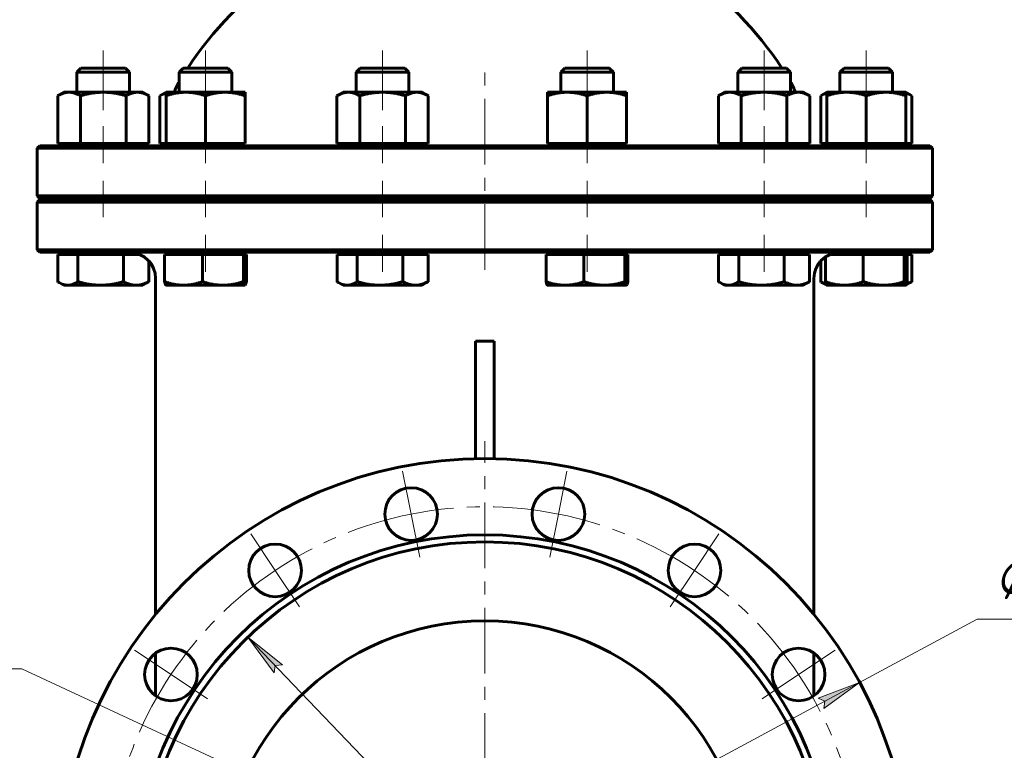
# Model space of a CAD drawing. Header units: millimetres. Extents: x 0 to 624, y -10 to 420.
# Tile 13 of 15: x 358 to 470, y 190 to 273. Entities that reach past the tile are written whole.
import ezdxf

# ---------------------------------------------------------------- set-up
doc = ezdxf.new("R2010")
doc.units = ezdxf.units.MM
for name, pattern in [('K5LT_AXLED', [12, 7.5, -1.5, 1.5, -1.5]), ('K5LT_BASIC', [0]), ('K5LT_THIN', [0])]:
    doc.linetypes.add(name, pattern=pattern)
doc.layers.add('Системный слой', color=7, linetype='Continuous')
doc.layers.add('Системный слой (1)', color=7, linetype='Continuous', true_color=0x6c6c6c)
doc.styles.add('KDIMTEXTSTYLE', font='txt', dxfattribs={"width": 0.96, "oblique": 15, "height": 5})
doc.styles.add('KTEXTSTYLE', font='txt', dxfattribs={"width": 0.96, "height": 5})
doc.dimstyles.new('KDIMSTYLE (0.20)', dxfattribs={"dimtxt": 5, "dimasz": 1, "dimexe": 2, "dimexo": 0, "dimgap": 1, "dimtad": 1, "dimlfac": 5, "dimtxsty": 'KDIMTEXTSTYLE', "dimsah": 1, "dimcen": 0, "dimdle": 1, "dimadec": 0, "dimazin": 0, "dimtfac": 0.667, "dimtmove": 0, "dimatfit": 3, "dimfxl": 1, "dimtvp": 1, "dimtolj": 1, "dimtzin": 0, "dimarcsym": 0})

# ---------------------------------------------------------------- blocks, each defined once
blk = doc.blocks.new('U53')
at = {"layer": 'Системный слой (1)', "color": 143, "linetype": 'K5LT_BASIC', "lineweight": 60, "true_color": 0x33acca}
for start, end in [(102.8396, 146.6923), (33.3077, 77.1604)]:
    blk.add_arc((410.52, 245.32), 40.5, start, end, dxfattribs=at)
blk = doc.blocks.new('U56')
at = {"layer": 'Системный слой (1)', "color": 143, "linetype": 'K5LT_BASIC', "lineweight": 60, "true_color": 0x33acca}
for p, q in [((373.75, 264.53), (373.5, 264.4)), ((373.98, 264.63), (373.75, 264.53)), ((374.2, 264.71), (373.98, 264.63))]:
    blk.add_line(p, q, dxfattribs=at)
blk = doc.blocks.new('U57')
at = {"layer": 'Системный слой (1)', "color": 143, "linetype": 'K5LT_BASIC', "lineweight": 60, "true_color": 0x33acca}
for p, q in [((361.87, 243.22), (361.93, 243.18)), ((361.93, 243.18), (361.98, 243.14)), ((361.98, 243.14), (362.04, 243.11)), ((362.04, 243.11), (362.38, 242.94)), ((362.38, 242.94), (362.7, 242.85)), ((362.7, 242.85), (363.02, 242.81))]:
    blk.add_line(p, q, dxfattribs=at)
blk = doc.blocks.new('U58')
at = {"layer": 'Системный слой (1)', "color": 143, "linetype": 'K5LT_BASIC', "lineweight": 60, "true_color": 0x33acca}
for p, q in [((393.69, 243.22), (393.75, 243.18)), ((393.75, 243.18), (393.8, 243.14)), ((393.8, 243.14), (393.86, 243.11)), ((393.86, 243.11), (394.2, 242.94)), ((394.2, 242.94), (394.52, 242.85)), ((394.52, 242.85), (394.84, 242.81))]:
    blk.add_line(p, q, dxfattribs=at)
blk = doc.blocks.new('U60')
at = {"layer": 'Системный слой (1)', "color": 143, "linetype": 'K5LT_BASIC', "lineweight": 60, "true_color": 0x33acca}
for p, q in [((373.02, 205.32), (373.02, 237.78)), ((373.02, 196.01), (373.02, 200.89))]:
    blk.add_line(p, q, dxfattribs=at)
blk = doc.blocks.new('U66')
at = {"layer": 'Системный слой (1)', "color": 143, "linetype": 'K5LT_BASIC', "lineweight": 60, "true_color": 0x33acca}
for p, q in [((370.02, 246.56), (370.03, 246.56)), ((370.03, 246.56), (370.03, 246.56)), ((370.03, 246.56), (370.04, 246.56)), ((370.04, 246.56), (370.05, 246.56)), ((370.05, 246.56), (370.07, 246.56)), ((370.07, 246.56), (370.11, 246.56)), ((370.11, 246.56), (370.19, 246.56)), ((370.19, 246.56), (370.31, 246.55)), ((370.31, 246.55), (370.39, 246.54))]:
    blk.add_line(p, q, dxfattribs=at)
blk = doc.blocks.new('U67')
at = {"layer": 'Системный слой (1)', "color": 143, "linetype": 'K5LT_BASIC', "lineweight": 60, "true_color": 0x33acca}
for p, q in [((448.02, 237.78), (448.02, 205.32)), ((448.02, 200.89), (448.02, 196.01))]:
    blk.add_line(p, q, dxfattribs=at)
blk = doc.blocks.new('U69')
at = {"layer": 'Системный слой (1)', "color": 143, "linetype": 'K5LT_BASIC', "lineweight": 60, "true_color": 0x33acca}
for p, q in [((437.16, 243.22), (437.21, 243.18)), ((437.21, 243.18), (437.27, 243.14)), ((437.27, 243.14), (437.33, 243.11)), ((437.33, 243.11), (437.66, 242.94)), ((437.66, 242.94), (437.99, 242.85)), ((437.99, 242.85), (438.3, 242.81))]:
    blk.add_line(p, q, dxfattribs=at)
blk = doc.blocks.new('U70')
at = {"layer": 'Системный слой (1)', "color": 143, "linetype": 'K5LT_BASIC', "lineweight": 60, "true_color": 0x33acca}
for p, q in [((458.58, 242.96), (458.77, 243.03)), ((458.77, 243.03), (458.97, 243.12)), ((458.97, 243.12), (459.17, 243.22))]:
    blk.add_line(p, q, dxfattribs=at)
blk = doc.blocks.new('U71')
at = {"layer": 'Системный слой (1)', "color": 143, "linetype": 'K5LT_BASIC', "lineweight": 60, "true_color": 0x33acca}
for p, q in [((458.71, 264.63), (458.49, 264.71)), ((458.94, 264.53), (458.71, 264.63)), ((459.18, 264.4), (458.94, 264.53))]:
    blk.add_line(p, q, dxfattribs=at)
blk = doc.blocks.new('U72')
at = {"layer": 'Системный слой (1)', "color": 143, "linetype": 'K5LT_BASIC', "lineweight": 60, "true_color": 0x33acca}
for p, q in [((448.8, 243.22), (448.86, 243.18)), ((448.86, 243.18), (448.92, 243.14)), ((448.92, 243.14), (448.97, 243.11)), ((448.97, 243.11), (449.12, 243.03)), ((449.12, 243.03), (449.27, 242.96)), ((449.27, 242.96), (449.42, 242.91))]:
    blk.add_line(p, q, dxfattribs=at)
blk = doc.blocks.new('U74')
at = {"layer": 'Системный слой (1)', "color": 143, "linetype": 'K5LT_BASIC', "lineweight": 60, "true_color": 0x33acca}
for p, q in [((440.93, 267.56), (439.8, 267.56)), ((444.88, 267.56), (440.93, 267.56))]:
    blk.add_line(p, q, dxfattribs=at)
blk = doc.blocks.new('U76')
at = {"layer": 'Системный слой (1)', "color": 143, "linetype": 'K5LT_BASIC', "lineweight": 60, "true_color": 0x33acca}
for p, q in [((453.82, 267.56), (451.45, 267.56)), ((456.53, 267.56), (453.82, 267.56))]:
    blk.add_line(p, q, dxfattribs=at)
blk = doc.blocks.new('U77')
at = {"layer": 'Системный слой (1)', "color": 143, "linetype": 'K5LT_BASIC', "lineweight": 60, "true_color": 0x33acca}
for p, q in [((458.48, 242.81), (458.49, 242.82)), ((458.48, 242.81), (458.48, 242.81)), ((458.49, 242.82), (458.5, 242.82)), ((458.5, 242.82), (458.55, 242.88)), ((458.55, 242.88), (458.6, 243.01)), ((458.6, 243.01), (458.65, 243.22))]:
    blk.add_line(p, q, dxfattribs=at)
blk = doc.blocks.new('U78')
at = {"layer": 'Системный слой (1)', "color": 143, "linetype": 'K5LT_BASIC', "lineweight": 60, "true_color": 0x33acca}
for p, q in [((383.19, 242.81), (383.2, 242.81)), ((383.2, 242.81), (383.2, 242.82)), ((383.2, 242.82), (383.21, 242.82)), ((383.21, 242.82), (383.26, 242.88)), ((383.26, 242.88), (383.31, 243.01)), ((383.31, 243.01), (383.36, 243.22))]:
    blk.add_line(p, q, dxfattribs=at)
blk = doc.blocks.new('U79')
at = {"layer": 'Системный слой (1)', "color": 143, "linetype": 'K5LT_BASIC', "lineweight": 60, "true_color": 0x33acca}
for p, q in [((449.03, 264.53), (448.79, 264.4)), ((449.26, 264.63), (449.03, 264.53)), ((449.49, 264.71), (449.26, 264.63))]:
    blk.add_line(p, q, dxfattribs=at)
blk = doc.blocks.new('U80')
at = {"layer": 'Системный слой (1)', "color": 143, "linetype": 'K5LT_BASIC', "lineweight": 60, "true_color": 0x33acca}
for p, q in [((426.66, 242.81), (426.67, 242.82)), ((426.66, 242.81), (426.66, 242.81)), ((426.67, 242.82), (426.68, 242.82)), ((426.68, 242.82), (426.73, 242.88)), ((426.73, 242.88), (426.78, 243.01)), ((426.78, 243.01), (426.83, 243.22))]:
    blk.add_line(p, q, dxfattribs=at)
blk = doc.blocks.new('U81')
at = {"layer": 'Системный слой (1)', "color": 143, "linetype": 'K5LT_BASIC', "lineweight": 60, "true_color": 0x33acca}
for p, q in [((419.89, 267.56), (419.63, 267.56)), ((424.71, 267.56), (419.89, 267.56))]:
    blk.add_line(p, q, dxfattribs=at)
blk = doc.blocks.new('U84')
at = {"layer": 'Системный слой (1)', "color": 30, "linetype": 'K5LT_AXLED', "lineweight": 18, "true_color": 0xff8000}
for q in [(410.52, 225.06), (360.02, 174.56), (461.02, 174.56), (410.52, 124.06)]:
    blk.add_line((410.52, 174.56), q, dxfattribs=at)
blk = doc.blocks.new('D5')
at = {"layer": 'Системный слой (1)'}
for points in [[(449.14, 194.59), (453.23, 197.54), (448.52, 195.75), (449.27, 195.41)], [(367.81, 151.59), (372.52, 153.38), (371.77, 153.72), (371.9, 154.54)]]:
    blk.add_hatch(color=7, dxfattribs=at).paths.add_polyline_path(points)
at = {"layer": 'Системный слой (1)', "color": 7, "linetype": 'K5LT_THIN', "lineweight": 18, "true_color": 0xffffff}
for p, q in [((453.23, 197.54), (466.62, 204.74)), ((466.62, 204.74), (484.74, 204.74)), ((367.81, 151.59), (453.23, 197.54)), ((448.52, 195.75), (453.23, 197.54)), ((453.23, 197.54), (449.14, 194.59)), ((449.27, 195.41), (448.52, 195.75)), ((449.14, 194.59), (449.27, 195.41)), ((367.81, 151.59), (371.9, 154.54)), ((371.9, 154.54), (371.77, 153.72)), ((371.77, 153.72), (372.52, 153.38)), ((372.52, 153.38), (367.81, 151.59))]:
    blk.add_line(p, q, dxfattribs=at)
blk.add_wipeout([(468.62, 205.74), (468.62, 213.12), (482.18, 213.12), (482.18, 205.74)]).dxf.layer = 'Системный слой (1)'
at = {"layer": 'Системный слой (1)', "color": 7, "char_height": 5, "attachment_point": 1, "style": 'KTEXTSTYLE'}
for s, insert in [('\\fArial|b0|c204|p34;\\H5.0;\\W1.000;\\Q15;\\fGOST Type AU|b0|i0|c204|p34;\\Q15;\\W0.960;⌀', (468.62, 212.33)), ('\\fArial|b0|c204|p34;\\H5.0;\\W1.000;\\Q15;\\fGOST Type AU|b0|i0|c204|p34;\\Q15;\\W0.960;485', (471.93, 212.33))]:
    blk.add_mtext(s, dxfattribs=dict(at, insert=insert))
blk = doc.blocks.new('KDIMARROW_01')
at = {"layer": 'Системный слой'}
blk.add_hatch(color=0, dxfattribs=at).paths.add_polyline_path([(-5, -0.66), (0, 0), (-5, 0.66), (-4.5, 0)])
at = {"layer": 'Системный слой', "color": 0, "linetype": 'K5LT_THIN', "lineweight": 18}
for p, q in [((-4.5, 0), (-5, 0.66)), ((-5, 0.66), (0, 0)), ((0, 0), (-5, -0.66)), ((-5, -0.66), (-4.5, 0))]:
    blk.add_line(p, q, dxfattribs=at)
at = {"layer": 'Системный слой (1)', "color": 0, "linetype": 'K5LT_THIN', "lineweight": 18}
blk.add_line((190.42, 174.56), (190.22, 174.56), dxfattribs=at)
blk = doc.blocks.new('D6')
at = {"layer": 'Системный слой (1)'}
for points in [[(387.46, 199.56), (383.53, 202.71), (386.51, 198.65), (386.64, 199.47)], [(437.51, 146.41), (434.53, 150.48), (434.4, 149.66), (433.58, 149.57)]]:
    blk.add_hatch(color=7, dxfattribs=at).paths.add_polyline_path(points)
at = {"layer": 'Системный слой (1)', "color": 7, "linetype": 'K5LT_THIN', "lineweight": 18, "true_color": 0xffffff}
for p, q in [((383.53, 202.71), (387.46, 199.56)), ((386.51, 198.65), (383.53, 202.71)), ((383.53, 202.71), (437.51, 146.41)), ((386.64, 199.47), (386.51, 198.65)), ((387.46, 199.56), (386.64, 199.47)), ((434.4, 149.66), (434.53, 150.48)), ((434.53, 150.48), (437.51, 146.41)), ((433.58, 149.57), (434.4, 149.66)), ((437.51, 146.41), (433.58, 149.57)), ((437.51, 146.41), (455.64, 127.51)), ((455.64, 127.51), (474.02, 127.51))]:
    blk.add_line(p, q, dxfattribs=at)
blk.add_wipeout([(457.64, 128.51), (457.64, 135.89), (471.45, 135.89), (471.45, 128.51)]).dxf.layer = 'Системный слой (1)'
at = {"layer": 'Системный слой (1)', "color": 7, "char_height": 5, "attachment_point": 1, "style": 'KTEXTSTYLE'}
for s, insert in [('\\fArial|b0|c204|p34;\\H5.0;\\W1.000;\\Q15;\\fGOST Type AU|b0|i0|c204|p34;\\Q15;\\W0.960;⌀', (457.64, 135.1)), ('\\fArial|b0|c204|p34;\\H5.0;\\W1.000;\\Q15;\\fGOST Type AU|b0|i0|c204|p34;\\Q15;\\W0.960;390', (460.94, 135.1))]:
    blk.add_mtext(s, dxfattribs=dict(at, insert=insert))
blk = doc.blocks.new('D7')
at = {"layer": 'Системный слой (1)'}
for points in [[(388.13, 185.7), (383.32, 187.22), (387.57, 184.51), (387.4, 185.32)], [(437.72, 161.91), (433.47, 164.62), (433.64, 163.81), (432.91, 163.42)]]:
    blk.add_hatch(color=7, dxfattribs=at).paths.add_polyline_path(points)
at = {"layer": 'Системный слой (1)', "color": 7, "linetype": 'K5LT_THIN', "lineweight": 18, "true_color": 0xffffff}
for p, q in [((357.79, 199.09), (336.36, 199.09)), ((383.32, 187.22), (357.79, 199.09)), ((383.32, 187.22), (388.13, 185.7)), ((387.57, 184.51), (383.32, 187.22)), ((437.72, 161.91), (383.32, 187.22)), ((388.13, 185.7), (387.4, 185.32)), ((387.4, 185.32), (387.57, 184.51)), ((432.91, 163.42), (433.64, 163.81)), ((433.64, 163.81), (433.47, 164.62)), ((433.47, 164.62), (437.72, 161.91)), ((437.72, 161.91), (432.91, 163.42))]:
    blk.add_line(p, q, dxfattribs=at)
blk.add_wipeout([(338.36, 200.09), (338.36, 207.47), (355.09, 207.47), (355.09, 200.09)]).dxf.layer = 'Системный слой (1)'
at = {"layer": 'Системный слой (1)', "color": 7, "insert": (338.36, 206.68), "char_height": 5, "attachment_point": 1, "style": 'KTEXTSTYLE'}
blk.add_mtext('\\fArial|b0|c204|p34;\\H5.0;\\W1.000;\\Q15;\\fGOST Type AU|b0|i0|c204|p34;\\Q15;\\W0.960;DN300', dxfattribs=at)
blk = doc.blocks.new('U86')
at = {"layer": 'Системный слой (1)', "color": 30, "linetype": 'K5LT_AXLED', "lineweight": 18, "true_color": 0xff8000}
for p, q in [((402.13, 216.74), (401.16, 221.64)), ((418.91, 216.74), (419.88, 221.64)), ((403.11, 211.83), (402.13, 216.74)), ((417.93, 211.83), (418.91, 216.74)), ((386.63, 210.32), (383.85, 214.47)), ((434.41, 210.32), (437.19, 214.47)), ((389.41, 206.16), (386.63, 210.32)), ((431.63, 206.16), (434.41, 210.32)), ((374.77, 198.45), (370.61, 201.23)), ((446.27, 198.45), (450.43, 201.23)), ((378.92, 195.68), (374.77, 198.45)), ((442.12, 195.68), (446.27, 198.45)), ((368.35, 182.95), (363.44, 183.93)), ((373.25, 181.98), (368.35, 182.95)), ((447.79, 181.98), (452.69, 182.95)), ((452.69, 182.95), (457.6, 183.93)), ((373.25, 167.15), (368.35, 166.18)), ((447.79, 167.15), (452.69, 166.18)), ((368.35, 166.18), (363.44, 165.2)), ((452.69, 166.18), (457.6, 165.2)), ((378.92, 153.45), (374.77, 150.67)), ((442.12, 153.45), (446.27, 150.67)), ((374.77, 150.67), (370.61, 147.9)), ((446.27, 150.67), (450.43, 147.9)), ((389.41, 142.97), (386.63, 138.81)), ((431.63, 142.97), (434.41, 138.81)), ((386.63, 138.81), (383.85, 134.65)), ((434.41, 138.81), (437.19, 134.65)), ((403.11, 137.29), (402.13, 132.39)), ((417.93, 137.29), (418.91, 132.39)), ((402.13, 132.39), (401.16, 127.49)), ((418.91, 132.39), (419.88, 127.49))]:
    blk.add_line(p, q, dxfattribs=at)
for start, end in [(101.25, 123.75), (78.75, 101.25), (56.25, 78.75), (123.75, 146.25), (33.75, 56.25), (146.25, 168.75), (11.25, 33.75), (168.75, 191.25), (348.75, 11.25), (191.25, 213.75), (326.25, 348.75), (213.75, 236.25), (303.75, 326.25), (236.25, 258.75), (281.25, 303.75), (258.75, 281.25)]:
    blk.add_arc((410.52, 174.56), 43, start, end, dxfattribs=at)
blk = doc.blocks.new('D9')
at = {"layer": 'Системный слой (1)'}
for points in [[(373.92, 186.52), (374.6, 186.99), (369.65, 187.92), (374.19, 185.74)], [(451.39, 161.21), (446.85, 163.39), (447.12, 162.61), (446.44, 162.14)]]:
    blk.add_hatch(color=7, dxfattribs=at).paths.add_polyline_path(points)
at = {"layer": 'Системный слой (1)', "color": 7, "linetype": 'K5LT_THIN', "lineweight": 18, "true_color": 0xffffff}
for p, q in [((369.65, 187.92), (374.6, 186.99)), ((374.19, 185.74), (369.65, 187.92)), ((369.65, 187.92), (451.39, 161.21)), ((374.6, 186.99), (373.92, 186.52)), ((373.92, 186.52), (374.19, 185.74)), ((447.12, 162.61), (446.85, 163.39)), ((446.85, 163.39), (451.39, 161.21)), ((446.44, 162.14), (447.12, 162.61)), ((451.39, 161.21), (446.44, 162.14)), ((451.39, 161.21), (468.62, 155.58)), ((468.62, 155.58), (486.87, 155.58))]:
    blk.add_line(p, q, dxfattribs=at)
blk.add_wipeout([(470.62, 156.58), (470.62, 163.97), (484.3, 163.97), (484.3, 156.58)]).dxf.layer = 'Системный слой (1)'
at = {"layer": 'Системный слой (1)', "color": 7, "char_height": 5, "attachment_point": 1, "style": 'KTEXTSTYLE'}
for s, insert in [('\\fArial|b0|c204|p34;\\H5.0;\\W1.000;\\Q15;\\fGOST Type AU|b0|i0|c204|p34;\\Q15;\\W0.960;⌀', (470.62, 163.17)), ('\\fArial|b0|c204|p34;\\H5.0;\\W1.000;\\Q15;\\fGOST Type AU|b0|i0|c204|p34;\\Q15;\\W0.960;430', (473.93, 163.17))]:
    blk.add_mtext(s, dxfattribs=dict(at, insert=insert))

msp = doc.modelspace()

# ---------------------------------------------------------------- linework, layer by layer
at = {"layer": 'Системный слой (1)', "color": 30, "linetype": 'K5LT_AXLED', "lineweight": 18, "true_color": 0xff8000}
for p, q in [((367.0536, 269.5641), (367.0536, 262.76)), ((378.7005, 269.5641), (378.7005, 262.76)), ((398.8734, 269.5641), (398.8734, 262.76)), ((422.1672, 269.5641), (422.1672, 262.76)), ((442.3401, 269.5641), (442.3401, 262.76)), ((453.987, 269.5641), (453.987, 262.76)), ((410.5203, 244.5641), (410.5203, 268.1848)), ((367.0536, 260.9541), (367.0536, 256.7141)), ((378.7005, 260.9541), (378.7005, 256.7141)), ((398.8734, 260.9541), (398.8734, 256.7141)), ((422.1672, 260.9541), (422.1672, 256.7141)), ((442.3401, 260.9541), (442.3401, 256.7141)), ((453.987, 260.9541), (453.987, 256.7141)), ((367.0536, 254.7141), (367.0536, 250.5641)), ((378.7005, 254.7141), (378.7005, 250.5641)), ((398.8734, 254.7141), (398.8734, 250.5641)), ((422.1672, 254.7141), (422.1672, 250.5641)), ((442.3401, 254.7141), (442.3401, 250.5641)), ((453.987, 254.7141), (453.987, 250.5641)), ((378.7005, 248.5641), (378.7005, 244.3241)), ((398.8734, 248.5641), (398.8734, 244.3241)), ((422.1672, 248.5641), (422.1672, 244.3241)), ((442.3401, 248.5641), (442.3401, 244.3241))]:
    msp.add_line(p, q, dxfattribs=at)
at = {"layer": 'Системный слой (1)', "color": 143, "linetype": 'K5LT_BASIC', "lineweight": 60, "true_color": 0x33acca}
for p, q in [((364.5137, 267.5641), (364.0536, 267.104)), ((364.0536, 264.8041), (364.0536, 267.104)), ((364.0536, 267.104), (368.3777, 267.104)), ((369.5936, 267.5641), (364.5137, 267.5641)), ((368.3777, 267.104), (370.0536, 267.104)), ((369.5936, 267.5641), (370.0536, 267.104)), ((370.0536, 264.8041), (370.0536, 267.104)), ((376.1606, 267.5641), (375.7005, 267.104)), ((375.7005, 264.8041), (375.7005, 267.104)), ((375.7005, 267.104), (381.1932, 267.104)), ((381.2404, 267.5641), (376.1606, 267.5641)), ((381.1932, 267.104), (381.7005, 267.104)), ((381.2404, 267.5641), (381.7005, 267.104)), ((381.7005, 264.8041), (381.7005, 267.104)), ((396.3335, 267.5641), (395.8734, 267.104)), ((395.8734, 264.8041), (395.8734, 267.104)), ((395.8734, 267.104), (401.8668, 267.104)), ((401.4134, 267.5641), (396.3335, 267.5641)), ((401.4134, 267.5641), (401.8734, 267.104)), ((401.8668, 267.104), (401.8734, 267.104)), ((401.8734, 264.8041), (401.8734, 267.104)), ((419.6273, 267.5641), (419.1672, 267.104)), ((419.1672, 267.104), (419.4752, 267.104)), ((419.1672, 264.8041), (419.1672, 267.104)), ((419.4752, 267.104), (425.1672, 267.104)), ((424.7071, 267.5641), (425.1672, 267.104)), ((425.1672, 264.8041), (425.1672, 267.104)), ((439.8002, 267.5641), (439.3401, 267.104)), ((439.3401, 267.104), (440.6708, 267.104)), ((439.3401, 264.8041), (439.3401, 267.104)), ((440.6708, 267.104), (445.3401, 267.104)), ((444.88, 267.5641), (445.3401, 267.104)), ((445.3401, 264.8041), (445.3401, 267.104)), ((451.4471, 267.5641), (450.987, 267.104)), ((450.987, 267.104), (453.7877, 267.104)), ((450.987, 264.8041), (450.987, 267.104)), ((453.7877, 267.104), (456.987, 267.104)), ((456.5269, 267.5641), (456.987, 267.104)), ((456.987, 264.8041), (456.987, 267.104)), ((362.5536, 264.8041), (361.8575, 264.4022)), ((362.5536, 264.8041), (363.1565, 264.8041)), ((363.1565, 264.8041), (367.0536, 264.8041)), ((367.0536, 264.8041), (370.9508, 264.8041)), ((370.9508, 264.8041), (371.5536, 264.8041)), ((371.5536, 264.8041), (372.2498, 264.4022)), ((374.2005, 264.8041), (373.5043, 264.4022)), ((374.2005, 264.8041), (376.4505, 264.8041)), ((374.2005, 264.4022), (374.2005, 264.8041)), ((376.4505, 264.8041), (380.9505, 264.8041)), ((380.9505, 264.8041), (383.2005, 264.8041)), ((383.2005, 264.8041), (383.2005, 264.4022)), ((394.3734, 264.8041), (393.6773, 264.4022)), ((394.3734, 264.8041), (394.9763, 264.8041)), ((394.9763, 264.8041), (398.8734, 264.8041)), ((398.8734, 264.8041), (402.7706, 264.8041)), ((402.7706, 264.8041), (403.3734, 264.8041)), ((403.3734, 264.8041), (404.0696, 264.4022)), ((417.6672, 264.4022), (417.6672, 264.8041)), ((417.6672, 264.8041), (419.9172, 264.8041)), ((419.9172, 264.8041), (424.4172, 264.8041)), ((424.4172, 264.8041), (426.6672, 264.8041)), ((426.6672, 264.8041), (426.6672, 264.4022)), ((437.8401, 264.8041), (437.144, 264.4022)), ((437.8401, 264.8041), (438.443, 264.8041)), ((438.443, 264.8041), (442.3401, 264.8041)), ((442.3401, 264.8041), (446.2372, 264.8041)), ((446.2372, 264.8041), (446.8401, 264.8041)), ((446.8401, 264.8041), (447.5363, 264.4022)), ((449.487, 264.8041), (448.7908, 264.4022)), ((449.487, 264.8041), (451.737, 264.8041)), ((449.487, 264.4022), (449.487, 264.8041)), ((451.737, 264.8041), (456.237, 264.8041)), ((456.237, 264.8041), (458.487, 264.8041)), ((458.487, 264.8041), (459.1831, 264.4022)), ((458.487, 264.8041), (458.487, 264.4022)), ((361.8575, 258.9541), (361.8575, 264.4022)), ((364.4556, 258.9541), (364.4556, 264.4022)), ((369.6517, 258.9541), (369.6517, 264.4022)), ((372.2498, 258.9541), (372.2498, 264.4022)), ((373.5043, 258.9541), (373.5043, 264.4022)), ((374.2005, 258.9541), (374.2005, 264.4022)), ((378.7005, 258.9541), (378.7005, 264.4022)), ((383.2005, 258.9541), (383.2005, 264.4022)), ((393.6773, 258.9541), (393.6773, 264.4022)), ((396.2754, 258.9541), (396.2754, 264.4022)), ((401.4715, 258.9541), (401.4715, 264.4022)), ((404.0696, 258.9541), (404.0696, 264.4022)), ((417.6672, 258.9541), (417.6672, 264.4022)), ((422.1672, 258.9541), (422.1672, 264.4022)), ((426.6672, 258.9541), (426.6672, 264.4022)), ((437.144, 258.9541), (437.144, 264.4022)), ((439.742, 258.9541), (439.742, 264.4022)), ((444.9382, 258.9541), (444.9382, 264.4022)), ((447.5363, 258.9541), (447.5363, 264.4022)), ((448.7908, 258.9541), (448.7908, 264.4022)), ((449.487, 258.9541), (449.487, 264.4022)), ((453.987, 258.9541), (453.987, 264.4022)), ((458.487, 258.9541), (458.487, 264.4022)), ((459.1831, 258.9541), (459.1831, 264.4022)), ((359.8203, 258.7141), (359.5203, 258.4141)), ((359.5203, 253.0141), (359.5203, 258.4141)), ((359.5203, 258.4141), (461.5203, 258.4141)), ((461.2203, 258.7141), (359.8203, 258.7141)), ((361.8575, 258.9541), (364.4556, 258.9541)), ((362.8686, 258.7141), (362.8686, 258.9541)), ((364.4556, 258.9541), (369.6517, 258.9541)), ((369.6517, 258.9541), (372.2498, 258.9541)), ((371.2386, 258.7141), (371.2386, 258.9541)), ((373.5043, 258.9541), (374.2005, 258.9541)), ((374.2005, 258.9541), (378.7005, 258.9541)), ((374.5155, 258.7141), (374.5155, 258.9541)), ((378.7005, 258.9541), (383.2005, 258.9541)), ((382.8855, 258.7141), (382.8855, 258.9541)), ((393.6773, 258.9541), (396.2754, 258.9541)), ((394.6884, 258.7141), (394.6884, 258.9541)), ((396.2754, 258.9541), (401.4715, 258.9541)), ((401.4715, 258.9541), (404.0696, 258.9541)), ((403.0584, 258.7141), (403.0584, 258.9541)), ((417.6672, 258.9541), (422.1672, 258.9541)), ((417.9822, 258.7141), (417.9822, 258.9541)), ((422.1672, 258.9541), (426.6672, 258.9541)), ((426.3522, 258.7141), (426.3522, 258.9541)), ((437.144, 258.9541), (439.742, 258.9541)), ((438.1551, 258.7141), (438.1551, 258.9541)), ((439.742, 258.9541), (444.9382, 258.9541)), ((444.9382, 258.9541), (447.5363, 258.9541)), ((446.5251, 258.7141), (446.5251, 258.9541)), ((448.7908, 258.9541), (449.487, 258.9541)), ((449.487, 258.9541), (453.987, 258.9541)), ((449.802, 258.7141), (449.802, 258.9541)), ((453.987, 258.9541), (458.487, 258.9541)), ((458.172, 258.7141), (458.172, 258.9541)), ((458.487, 258.9541), (459.1831, 258.9541)), ((461.2203, 258.7141), (461.5203, 258.4141)), ((461.5203, 253.0141), (461.5203, 258.4141)), ((461.5203, 253.0141), (359.5203, 253.0141)), ((359.8203, 252.7141), (359.5203, 253.0141)), ((359.8203, 252.5641), (359.5203, 252.2641)), ((359.8203, 252.7141), (461.2203, 252.7141)), ((461.2203, 252.5641), (359.8203, 252.5641)), ((364.0536, 252.5641), (364.0536, 252.7141)), ((370.0536, 252.5641), (370.0536, 252.7141)), ((374.5203, 252.5641), (374.5203, 252.7141)), ((375.7005, 252.5641), (375.7005, 252.7141)), ((381.7005, 252.5641), (381.7005, 252.7141)), ((395.8734, 252.5641), (395.8734, 252.7141)), ((401.8734, 252.5641), (401.8734, 252.7141)), ((419.1672, 252.5641), (419.1672, 252.7141)), ((425.1672, 252.5641), (425.1672, 252.7141)), ((439.3401, 252.5641), (439.3401, 252.7141)), ((445.3401, 252.5641), (445.3401, 252.7141)), ((446.5203, 252.5641), (446.5203, 252.7141)), ((450.987, 252.5641), (450.987, 252.7141)), ((456.987, 252.5641), (456.987, 252.7141)), ((461.2203, 252.7141), (461.5203, 253.0141)), ((461.2203, 252.5641), (461.5203, 252.2641)), ((359.5203, 246.8641), (359.5203, 252.2641)), ((359.5203, 252.2641), (461.5203, 252.2641)), ((461.5203, 246.8641), (461.5203, 252.2641)), ((461.5203, 246.8641), (359.5203, 246.8641)), ((359.8203, 246.5641), (359.5203, 246.8641)), ((461.2203, 246.5641), (461.5203, 246.8641)), ((359.8203, 246.5641), (461.2203, 246.5641)), ((361.869, 246.3241), (363.0157, 246.3241)), ((361.869, 246.3241), (361.869, 243.216)), ((362.5536, 246.3241), (362.5536, 246.5641)), ((363.0157, 246.3241), (364.1624, 246.3241)), ((364.1624, 246.3241), (364.1624, 243.216)), ((364.1624, 246.3241), (366.7547, 246.3241)), ((366.7547, 246.3241), (369.3471, 246.3241)), ((369.3471, 246.3241), (369.3471, 243.216)), ((369.3471, 246.3241), (370.7927, 246.3241)), ((370.7927, 246.3241), (371.1961, 246.3241)), ((374.0379, 246.3241), (376.1966, 246.3241)), ((374.0379, 246.3241), (374.0379, 243.216)), ((374.2005, 246.3241), (374.2005, 246.5641)), ((376.1966, 246.3241), (378.3553, 246.3241)), ((378.3553, 246.3241), (378.3553, 243.216)), ((378.3553, 246.3241), (380.6867, 246.3241)), ((380.6867, 246.3241), (383.018, 246.3241)), ((383.018, 246.3241), (383.1906, 246.3241)), ((383.018, 246.3241), (383.018, 243.216)), ((383.1906, 246.3241), (383.3631, 246.3241)), ((383.2005, 246.3241), (383.2005, 246.5641)), ((383.3631, 246.3241), (383.3631, 243.216)), ((393.6888, 246.3241), (393.6888, 243.216)), ((393.6888, 246.3241), (394.8355, 246.3241)), ((394.3734, 246.3241), (394.3734, 246.5641)), ((394.8355, 246.3241), (395.9822, 246.3241)), ((395.9822, 246.3241), (398.5745, 246.3241)), ((395.9822, 246.3241), (395.9822, 243.216)), ((398.5745, 246.3241), (401.1669, 246.3241)), ((401.1669, 246.3241), (401.1669, 243.216)), ((401.1669, 246.3241), (402.6125, 246.3241)), ((402.6125, 246.3241), (404.0581, 246.3241)), ((403.3734, 246.3241), (403.3734, 246.5641)), ((404.0581, 246.3241), (404.0581, 243.216)), ((417.5045, 246.3241), (419.6633, 246.3241)), ((417.5045, 246.3241), (417.5045, 243.216)), ((417.6672, 246.3241), (417.6672, 246.5641)), ((419.6633, 246.3241), (421.822, 246.3241)), ((421.822, 246.3241), (421.822, 243.216)), ((421.822, 246.3241), (424.1533, 246.3241)), ((424.1533, 246.3241), (426.4846, 246.3241)), ((426.4846, 246.3241), (426.6572, 246.3241)), ((426.4846, 246.3241), (426.4846, 243.216)), ((426.6572, 246.3241), (426.8298, 246.3241)), ((426.6672, 246.3241), (426.6672, 246.5641)), ((426.8298, 246.3241), (426.8298, 243.216)), ((437.1554, 246.3241), (438.3021, 246.3241)), ((437.1554, 246.3241), (437.1554, 243.216)), ((437.8401, 246.3241), (437.8401, 246.5641)), ((438.3021, 246.3241), (439.4488, 246.3241)), ((439.4488, 246.3241), (442.0412, 246.3241)), ((439.4488, 246.3241), (439.4488, 243.216)), ((442.0412, 246.3241), (444.6335, 246.3241)), ((444.6335, 246.3241), (446.0792, 246.3241)), ((444.6335, 246.3241), (444.6335, 243.216)), ((446.0792, 246.3241), (447.5248, 246.3241)), ((446.8401, 246.3241), (446.8401, 246.5641)), ((447.5248, 246.3241), (447.5248, 243.216)), ((449.3243, 246.0387), (449.3243, 243.216)), ((449.8445, 246.3241), (451.4831, 246.3241)), ((451.4831, 246.3241), (453.6418, 246.3241)), ((453.6418, 246.3241), (453.6418, 243.216)), ((453.6418, 246.3241), (455.9731, 246.3241)), ((455.9731, 246.3241), (458.3044, 246.3241)), ((458.3044, 246.3241), (458.477, 246.3241)), ((458.3044, 246.3241), (458.3044, 243.216)), ((458.477, 246.3241), (458.6496, 246.3241)), ((458.487, 246.3241), (458.487, 246.5641)), ((458.6496, 246.3241), (458.6496, 243.216)), ((458.6496, 246.3241), (459.1716, 246.3241)), ((459.1716, 246.3241), (459.1716, 243.216)), ((372.2383, 245.5841), (372.2383, 243.216)), ((448.8023, 245.5841), (448.8023, 243.216)), ((373.0203, 237.7781), (373.0203, 243.5641)), ((448.0203, 243.5641), (448.0203, 237.7781)), ((362.5536, 242.8141), (362.0387, 243.1114)), ((363.0157, 242.8141), (362.5536, 242.8141)), ((366.7547, 242.8141), (363.0157, 242.8141)), ((370.7927, 242.8141), (366.7547, 242.8141)), ((371.5536, 242.8141), (370.7927, 242.8141)), ((371.5536, 242.8141), (372.0685, 243.1114)), ((374.2005, 242.8141), (374.1905, 242.8198)), ((376.1966, 242.8141), (374.2005, 242.8141)), ((380.6867, 242.8141), (376.1966, 242.8141)), ((383.1906, 242.8141), (380.6867, 242.8141)), ((383.2005, 242.8141), (383.1906, 242.8141)), ((383.2005, 242.8141), (383.2105, 242.8198)), ((394.3734, 242.8141), (393.8585, 243.1114)), ((394.8355, 242.8141), (394.3734, 242.8141)), ((398.5745, 242.8141), (394.8355, 242.8141)), ((402.6125, 242.8141), (398.5745, 242.8141)), ((403.3734, 242.8141), (402.6125, 242.8141)), ((403.3734, 242.8141), (403.8884, 243.1114)), ((417.6672, 242.8141), (417.6572, 242.8198)), ((419.6633, 242.8141), (417.6672, 242.8141)), ((424.1533, 242.8141), (419.6633, 242.8141)), ((426.6572, 242.8141), (424.1533, 242.8141)), ((426.6672, 242.8141), (426.6572, 242.8141)), ((426.6672, 242.8141), (426.6771, 242.8198)), ((437.8401, 242.8141), (437.3252, 243.1114)), ((438.3021, 242.8141), (437.8401, 242.8141)), ((442.0412, 242.8141), (438.3021, 242.8141)), ((446.0792, 242.8141), (442.0412, 242.8141)), ((446.8401, 242.8141), (446.0792, 242.8141)), ((446.8401, 242.8141), (447.355, 243.1114)), ((449.477, 242.8198), (448.9721, 243.1114)), ((449.487, 242.8141), (449.477, 242.8198)), ((451.4831, 242.8141), (449.487, 242.8141)), ((455.9731, 242.8141), (451.4831, 242.8141)), ((458.477, 242.8141), (455.9731, 242.8141)), ((458.487, 242.8141), (458.477, 242.8141)), ((458.487, 242.8141), (458.4969, 242.8198)), ((458.4969, 242.8198), (459.0019, 243.1114)), ((409.4703, 236.4479), (409.4703, 223.0528)), ((409.4703, 236.4479), (411.5703, 236.4479)), ((411.5703, 223.0528), (411.5703, 236.4479))]:
    msp.add_line(p, q, dxfattribs=at)
for centre, radius in [((410.5203, 174.5641), 48.5), ((402.1314, 216.7379), 3), ((418.9092, 216.7379), 3), ((410.5203, 174.5641), 39.8), ((410.5203, 174.5641), 39), ((386.6308, 210.3173), 3), ((434.4098, 210.3173), 3), ((410.5203, 174.5641), 30), ((374.7671, 198.4536), 3), ((446.2735, 198.4536), 3)]:
    msp.add_circle(centre, radius, dxfattribs=at)
for centre, radius, start, end in [((383.5203, 261.5491), 9, 150.327271, 158.797445), ((437.5203, 261.5491), 9, 21.202555, 29.672729), ((373.6203, 259.6141), 0.9, 270, 312.833428), ((447.4203, 259.6141), 0.9, 227.166572, 270), ((370.0203, 243.5641), 3, 0, 89.999946), ((451.0203, 243.5641), 3, 90.000091, 180)]:
    msp.add_arc(centre, radius, start, end, dxfattribs=at)
for points, weights in [([(363.1565, 264.8041), (362.5536, 264.8041), (361.8575, 264.4022)], [1, 1.0379548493, 1]), ([(364.4556, 264.4022), (363.7594, 264.8041), (363.1565, 264.8041)], [1, 1.0379548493, 1]), ([(367.0536, 264.8041), (365.8479, 264.8041), (364.4556, 264.4022)], [1, 1.0379548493, 1]), ([(369.6517, 264.4022), (368.2594, 264.8041), (367.0536, 264.8041)], [1, 1.0379548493, 1]), ([(370.9508, 264.8041), (370.3479, 264.8041), (369.6517, 264.4022)], [1, 1.0379548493, 1]), ([(372.2498, 264.4022), (371.5536, 264.8041), (370.9508, 264.8041)], [1, 1.0379548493, 1]), ([(376.4505, 264.8041), (375.4063, 264.8041), (374.2005, 264.4022)], [1, 1.0379548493, 1]), ([(378.7005, 264.4022), (377.4947, 264.8041), (376.4505, 264.8041)], [1, 1.0379548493, 1]), ([(380.9505, 264.8041), (379.9063, 264.8041), (378.7005, 264.4022)], [1, 1.0379548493, 1]), ([(383.2005, 264.4022), (381.9947, 264.8041), (380.9505, 264.8041)], [1, 1.0379548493, 1]), ([(394.9763, 264.8041), (394.3734, 264.8041), (393.6773, 264.4022)], [1, 1.0379548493, 1]), ([(396.2754, 264.4022), (395.5792, 264.8041), (394.9763, 264.8041)], [1, 1.0379548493, 1]), ([(398.8734, 264.8041), (397.6677, 264.8041), (396.2754, 264.4022)], [1, 1.0379548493, 1]), ([(401.4715, 264.4022), (400.0792, 264.8041), (398.8734, 264.8041)], [1, 1.0379548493, 1]), ([(402.7706, 264.8041), (402.1677, 264.8041), (401.4715, 264.4022)], [1, 1.0379548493, 1]), ([(404.0696, 264.4022), (403.3734, 264.8041), (402.7706, 264.8041)], [1, 1.0379548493, 1]), ([(419.9172, 264.8041), (418.8729, 264.8041), (417.6672, 264.4022)], [1, 1.0379548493, 1]), ([(422.1672, 264.4022), (420.9614, 264.8041), (419.9172, 264.8041)], [1, 1.0379548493, 1]), ([(424.4172, 264.8041), (423.3729, 264.8041), (422.1672, 264.4022)], [1, 1.0379548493, 1]), ([(426.6672, 264.4022), (425.4614, 264.8041), (424.4172, 264.8041)], [1, 1.0379548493, 1]), ([(438.443, 264.8041), (437.8401, 264.8041), (437.144, 264.4022)], [1, 1.0379548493, 1]), ([(439.742, 264.4022), (439.0459, 264.8041), (438.443, 264.8041)], [1, 1.0379548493, 1]), ([(442.3401, 264.8041), (441.1343, 264.8041), (439.742, 264.4022)], [1, 1.0379548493, 1]), ([(444.9382, 264.4022), (443.5459, 264.8041), (442.3401, 264.8041)], [1, 1.0379548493, 1]), ([(446.2372, 264.8041), (445.6343, 264.8041), (444.9382, 264.4022)], [1, 1.0379548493, 1]), ([(447.5363, 264.4022), (446.8401, 264.8041), (446.2372, 264.8041)], [1, 1.0379548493, 1]), ([(451.737, 264.8041), (450.6927, 264.8041), (449.487, 264.4022)], [1, 1.0379548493, 1]), ([(453.987, 264.4022), (452.7812, 264.8041), (451.737, 264.8041)], [1, 1.0379548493, 1]), ([(456.237, 264.8041), (455.1927, 264.8041), (453.987, 264.4022)], [1, 1.0379548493, 1]), ([(458.487, 264.4022), (457.2812, 264.8041), (456.237, 264.8041)], [1, 1.0379548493, 1]), ([(363.0157, 242.8141), (363.5479, 242.8141), (364.1624, 243.216)], [1, 1.0379548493, 1]), ([(364.1624, 243.216), (365.5516, 242.8141), (366.7547, 242.8141)], [1, 1.0379548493, 1]), ([(366.7547, 242.8141), (367.9578, 242.8141), (369.3471, 243.216)], [1, 1.0379548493, 1]), ([(369.3471, 243.216), (370.1218, 242.8141), (370.7927, 242.8141)], [1, 1.0379548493, 1]), ([(370.7927, 242.8141), (371.4636, 242.8141), (372.2383, 243.216)], [1, 1.0379548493, 1]), ([(372.2383, 243.216), (372.1519, 243.1595), (372.0685, 243.1114)], [1, 1.00516756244, 1.00892799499]), ([(374.1905, 242.8198), (374.1196, 242.8608), (374.0379, 243.216)], [1.00802189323, 1.03339643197, 1]), ([(374.0379, 243.216), (375.1947, 242.8141), (376.1966, 242.8141)], [1, 1.0379548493, 1]), ([(376.1966, 242.8141), (377.1985, 242.8141), (378.3553, 243.216)], [1, 1.0379548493, 1]), ([(378.3553, 243.216), (379.6047, 242.8141), (380.6867, 242.8141)], [1, 1.0379548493, 1]), ([(380.6867, 242.8141), (381.7686, 242.8141), (383.018, 243.216)], [1, 1.0379548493, 1]), ([(383.018, 243.216), (383.1105, 242.8141), (383.1906, 242.8141)], [1, 1.0379548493, 1]), ([(394.8355, 242.8141), (395.3677, 242.8141), (395.9822, 243.216)], [1, 1.0379548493, 1]), ([(395.9822, 243.216), (397.3714, 242.8141), (398.5745, 242.8141)], [1, 1.0379548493, 1]), ([(398.5745, 242.8141), (399.7776, 242.8141), (401.1669, 243.216)], [1, 1.0379548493, 1]), ([(401.1669, 243.216), (401.9416, 242.8141), (402.6125, 242.8141)], [1, 1.0379548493, 1]), ([(402.6125, 242.8141), (403.2834, 242.8141), (404.0581, 243.216)], [1, 1.0379548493, 1]), ([(404.0581, 243.216), (403.9717, 243.1595), (403.8883, 243.1114)], [1, 1.00516756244, 1.00892799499]), ([(417.5045, 243.216), (418.6614, 242.8141), (419.6633, 242.8141)], [1, 1.0379548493, 1]), ([(417.6572, 242.8198), (417.5863, 242.8608), (417.5045, 243.216)], [1.00802189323, 1.03339643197, 1]), ([(419.6633, 242.8141), (420.6651, 242.8141), (421.822, 243.216)], [1, 1.0379548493, 1]), ([(421.822, 243.216), (423.0713, 242.8141), (424.1533, 242.8141)], [1, 1.0379548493, 1]), ([(424.1533, 242.8141), (425.2353, 242.8141), (426.4846, 243.216)], [1, 1.0379548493, 1]), ([(426.4846, 243.216), (426.5771, 242.8141), (426.6572, 242.8141)], [1, 1.0379548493, 1]), ([(438.3021, 242.8141), (438.8343, 242.8141), (439.4488, 243.216)], [1, 1.0379548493, 1]), ([(439.4488, 243.216), (440.8381, 242.8141), (442.0412, 242.8141)], [1, 1.0379548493, 1]), ([(442.0412, 242.8141), (443.2443, 242.8141), (444.6335, 243.216)], [1, 1.0379548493, 1]), ([(444.6335, 243.216), (445.4082, 242.8141), (446.0792, 242.8141)], [1, 1.0379548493, 1]), ([(446.0792, 242.8141), (446.7501, 242.8141), (447.5248, 243.216)], [1, 1.0379548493, 1]), ([(447.5248, 243.216), (447.4384, 243.1595), (447.355, 243.1114)], [1, 1.00516756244, 1.00892799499]), ([(449.3243, 243.216), (450.4812, 242.8141), (451.4831, 242.8141)], [1, 1.0379548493, 1]), ([(449.477, 242.8198), (449.4061, 242.8608), (449.3243, 243.216)], [1.00802189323, 1.03339643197, 1]), ([(451.4831, 242.8141), (452.4849, 242.8141), (453.6418, 243.216)], [1, 1.0379548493, 1]), ([(453.6418, 243.216), (454.8911, 242.8141), (455.9731, 242.8141)], [1, 1.0379548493, 1]), ([(455.9731, 242.8141), (457.0551, 242.8141), (458.3044, 243.216)], [1, 1.0379548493, 1]), ([(458.3044, 243.216), (458.3969, 242.8141), (458.477, 242.8141)], [1, 1.0379548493, 1]), ([(459.1716, 243.216), (459.0852, 243.1595), (459.0019, 243.1114)], [1, 1.00516756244, 1.00892799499])]:
    msp.add_rational_spline(points, weights, degree=2, dxfattribs=at)
for points, knots in [([(451.0203, 246.5641), (451.0181, 246.5641), (451.016, 246.5641), (451.0116, 246.5641), (451.0093, 246.5641), (451.0047, 246.5641), (451.0022, 246.5641), (450.9951, 246.564), (450.9904, 246.564), (450.9764, 246.5638), (450.9671, 246.5637), (450.9391, 246.5631), (450.9204, 246.5625), (450.8768, 246.5607), (450.8519, 246.5594), (450.8021, 246.5562), (450.7772, 246.5542), (450.7172, 246.5488), (450.6822, 246.545), (450.6472, 246.5405)], [0, 0, 0, 0, 0.10874645, 0.10874645, 0.21749289, 0.21749289, 0.33809491, 0.33809491, 0.56744337, 0.56744337, 1.0261403, 1.0261403, 1.94353415, 1.94353415, 3.16831312, 3.16831312, 4.3930921, 4.3930921, 6.12389487, 6.12389487, 6.12389487, 6.12389487]), ([(372.7817, 244.7308), (372.7681, 244.7632), (372.7539, 244.7953), (372.717, 244.8749), (372.6937, 244.922), (372.6408, 245.0223), (372.6109, 245.0751), (372.5479, 245.1788), (372.5148, 245.2297), (372.4457, 245.3294), (372.4096, 245.3781), (372.3512, 245.452), (372.3299, 245.478), (372.3082, 245.5036)], [0, 0, 0, 0, 1.1595664, 1.1595664, 2.89891599, 2.89891599, 4.90320349, 4.90320349, 6.90749099, 6.90749099, 8.91177848, 8.91177848, 10.02143749, 10.02143749, 10.02143749, 10.02143749]), ([(448.7319, 245.5031), (448.6931, 245.4573), (448.6558, 245.4103), (448.5836, 245.3136), (448.5489, 245.264), (448.4825, 245.1625), (448.4508, 245.1108), (448.3906, 245.0055), (448.3621, 244.952), (448.3081, 244.8428), (448.2827, 244.7872), (448.2589, 244.7308)], [0, 0, 0, 0, 2.16434449, 2.16434449, 4.34914761, 4.34914761, 6.53395072, 6.53395072, 8.71875384, 8.71875384, 10.92401558, 10.92401558, 10.92401558, 10.92401558])]:
    msp.add_open_spline(points, degree=3, knots=knots, dxfattribs=at)

# ---------------------------------------------------------------- block references
at = {"layer": 'Системный слой (1)'}
for name in ['U53', 'U81', 'U74', 'U76', 'U56', 'U79', 'U71', 'U66', 'U57', 'U78', 'U58', 'U80', 'U69', 'U72', 'U77', 'U70', 'U60', 'U67', 'U84']:
    msp.add_blockref(name, (0, 0), dxfattribs=at)

# ---------------------------------------------------------------- next in the draw order: dimensions: what is measured, and where the dimension line sits
at = {"layer": 'Системный слой (1)', "color": 7}
dim = msp.add_diameter_dim_2p(p1=(196.9562, 59.6876), p2=(624.0844, 289.4407), dimstyle='KDIMSTYLE (0.20)', override={"dimtih": 1, "dimtoh": 1, "dimpost": '\\fGOST Type AU|b0|c204|p34;\\H5.0;\\W0.960;\\Q15;<>', "dimblk1": 'KDIMARROW_01', "dimblk2": 'KDIMARROW_01', "dimclrt": 7, "dimtol": 1, "dimtp": 0, "dimtm": 0, "dimtdec": 5, "dimtmove": 1, "dimatfit": 2, "dimtolj": 1}, dxfattribs=at)
dim.commit()
dim.dimension.update_dxf_attribs({"geometry": 'D5', "text_midpoint": (468.6191, 204.7398), "dimtype": 163})

# ---------------------------------------------------------------- next in the draw order: dimensions: what is measured, and where the dimension line sits
dim = msp.add_diameter_dim_2p(p1=(275.5621, 315.3167), p2=(545.4785, 33.8116), dimstyle='KDIMSTYLE (0.20)', override={"dimtih": 1, "dimtoh": 1, "dimpost": '\\fGOST Type AU|b0|c204|p34;\\H5.0;\\W0.960;\\Q15;<>', "dimblk1": 'KDIMARROW_01', "dimblk2": 'KDIMARROW_01', "dimclrt": 7, "dimtol": 1, "dimtp": 0, "dimtm": 0, "dimtdec": 5, "dimtmove": 1, "dimatfit": 2, "dimtolj": 1}, dxfattribs=at)
dim.commit()
dim.dimension.update_dxf_attribs({"geometry": 'D6', "text_midpoint": (457.6364, 127.511), "dimtype": 163})

# ---------------------------------------------------------------- next in the draw order: dimensions: what is measured, and where the dimension line sits
dim = msp.add_diameter_dim_2p(p1=(546.5266, 111.3004), p2=(274.514, 237.8278), dimstyle='KDIMSTYLE (0.20)', override={"dimtih": 1, "dimtoh": 1, "dimpost": '\\fGOST Type AU|b0|c204|p34;\\H5.0;\\W0.960;\\Q15;<>', "dimblk1": 'KDIMARROW_01', "dimblk2": 'KDIMARROW_01', "dimclrt": 7, "dimtol": 1, "dimtp": 0, "dimtm": 0, "dimtdec": 5, "dimtmove": 1, "dimatfit": 2, "dimtolj": 1}, dxfattribs=at)
dim.commit()
dim.dimension.update_dxf_attribs({"geometry": 'D7', "text_midpoint": (355.7885, 199.0925), "dimtype": 163})

# ---------------------------------------------------------------- next in the draw order: block references
at = {"layer": 'Системный слой (1)'}
msp.add_blockref('U86', (0, 0), dxfattribs=at)

# ---------------------------------------------------------------- next in the draw order: dimensions: what is measured, and where the dimension line sits
at = {"layer": 'Системный слой (1)', "color": 7}
dim = msp.add_diameter_dim_2p(p1=(206.149, 241.3275), p2=(614.8917, 107.8007), dimstyle='KDIMSTYLE (0.20)', override={"dimtih": 1, "dimtoh": 1, "dimpost": '\\fGOST Type AU|b0|c204|p34;\\H5.0;\\W0.960;\\Q15;<>', "dimblk1": 'KDIMARROW_01', "dimblk2": 'KDIMARROW_01', "dimclrt": 7, "dimtol": 1, "dimtp": 0, "dimtm": 0, "dimtdec": 5, "dimtmove": 1, "dimatfit": 2, "dimtolj": 1}, dxfattribs=at)
dim.commit()
dim.dimension.update_dxf_attribs({"geometry": 'D9', "text_midpoint": (470.6191, 155.5846), "dimtype": 163})

doc.saveas('drawing.dxf')
